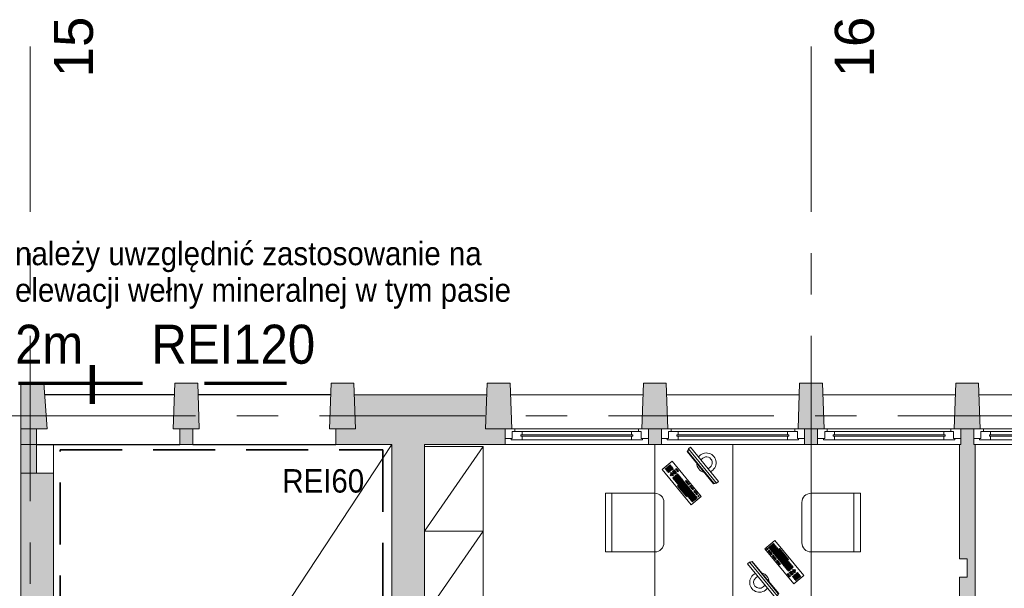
# Model space of a CAD drawing. Header units: centimetres. Extents: x -1737 to 22393, y -8842 to 3838.
# Tile 110 of 167: x -1234 to -477, y 3401 to 3838. Entities that reach past the tile are written whole.
import ezdxf

# ---------------------------------------------------------------- set-up
doc = ezdxf.new("R2010")
doc.units = ezdxf.units.CM
for name, pattern in [('Długa kreska', [142.875, 95.25, -47.625]), ('Hidden', [71.4375, 47.625, -23.8125]), ('Oś', [222.25, 127, -31.75, 31.75, -31.75])]:
    doc.linetypes.add(name, pattern=pattern)
for name, color, linetype, lineweight in [('A-AREA', 32, 'Continuous', 13), ('A-DETL', 90, 'Continuous', 9), ('A-GLAZ', 151, 'Continuous', 13), ('A-WALL', 113, 'Continuous', 13), ('A-WALL-PATT', 111, 'Continuous', 13), ('G-ANNO-TEXT', 231, 'Continuous', 13), ('I-FURN', 30, 'Continuous', 9), ('Q-SPCQ', 91, 'Continuous', 9), ('S-COLS', 52, 'Continuous', 13), ('S-GRID', 1, 'Continuous', 13), ('S-GRID-IDEN', 1, 'Continuous', 13), ('S-STRS', 31, 'Continuous', 13)]:
    doc.layers.add(name, color=color, linetype=linetype, lineweight=lineweight)
doc.styles.add('Arial', font='arial.ttf', dxfattribs={"width": 0.9, "height": 18})
doc.styles.add('Arial_4', font='arial.ttf', dxfattribs={"height": 30})
doc.styles.add('Arial_8', font='arial.ttf', dxfattribs={"width": 0.9, "height": 30})

# ---------------------------------------------------------------- blocks, each defined once
blk = doc.blocks.new('Pawilon A_rvt-1-3_piętro I __3_90 m_ - stan projektowany')
at = {"layer": 'S-GRID', "linetype": 'Oś'}
blk.add_line((-1177.97, 3533.33), (-1702.93, 3533.33), dxfattribs=at)
at = {"layer": 'S-GRID-IDEN', "insert": (-1177.84, 3557.39), "char_height": 30, "width": 12.6, "attachment_point": 5, "line_spacing_factor": 0.936439, "style": 'Arial_4'}
blk.add_mtext('\\pxqc,t4.23333,8.46667,12.7,16.93333,21.16667,25.4,29.63333,33.86667,38.1,42.33333,46.56667,50.8,55.03333,59.26667,63.5,67.73333,71.96667,76.2,80.43333,84.66667,88.9,93.13333,97.36667,101.6,105.83333,110.06667,114.3,118.53333,122.76667,127,131.23333,135.46667;{I}', dxfattribs=at)
blk = doc.blocks.new('M_Concrete-trapeze-Column - 175_200 x 350mm-1597659-3_piętro I __3_90 m_ - stan projektowany')
at = {"layer": 'S-COLS', "lineweight": 9}
blk.add_hatch(color=253, dxfattribs=at).paths.add_polyline_path([(-6, -17.5), (10, -17.5), (8.75, 17.5), (-8.75, 17.5), (-10, -17.5)], flags=0)
for p, q in [((-8.75, 17.5), (-10, -17.5)), ((8.75, 17.5), (-8.75, 17.5)), ((10, -17.5), (8.75, 17.5)), ((-5, -17.5), (5, -17.5))]:
    blk.add_line(p, q, dxfattribs=at)
blk = doc.blocks.new('M_Concrete-trapeze-Column - 175_200 x 350mm-1597913-3_piętro I __3_90 m_ - stan projektowany')
at = {"layer": 'S-COLS', "lineweight": 9}
blk.add_hatch(color=253, dxfattribs=at).paths.add_polyline_path([(5, 17.5), (-10, 17.5), (-8.75, -17.5), (8.75, -17.5), (10, 17.5)], flags=0)
for p, q in [((-10, 17.5), (10, 17.5)), ((-8.75, -17.5), (-10, 17.5)), ((10, 17.5), (8.75, -17.5)), ((8.75, -17.5), (-8.75, -17.5))]:
    blk.add_line(p, q, dxfattribs=at)
blk = doc.blocks.new('M_Concrete-trapeze-Column - 175_200 x 350mm-V1-3_piętro I __3_90 m_ - stan projektowany')
at = {"layer": 'S-COLS', "lineweight": 9}
blk.add_hatch(color=253, dxfattribs=at).paths.add_polyline_path([(10, 17.5), (-10, 17.5), (-8.75, -17.5), (8.75, -17.5), (9.81, 12.12)], flags=0)
for p, q in [((-8.75, -17.5), (-10, 17.5)), ((-5, 17.5), (10, 17.5)), ((10, 17.5), (8.75, -17.5)), ((8.75, -17.5), (-8.75, -17.5))]:
    blk.add_line(p, q, dxfattribs=at)
blk = doc.blocks.new('M_Concrete-trapeze-Column - 175_200 x 350mm-V2-3_piętro I __3_90 m_ - stan projektowany')
at = {"layer": 'S-COLS', "lineweight": 9}
blk.add_hatch(color=253, dxfattribs=at).paths.add_polyline_path([(-10, 17.5), (-8.75, -17.5), (8.75, -17.5), (10, 17.5), (-5, 17.5)], flags=0)
for p, q in [((-8.75, -17.5), (-10, 17.5)), ((-5, 17.5), (5, 17.5)), ((10, 17.5), (8.75, -17.5)), ((8.75, -17.5), (-8.75, -17.5))]:
    blk.add_line(p, q, dxfattribs=at)
blk = doc.blocks.new('M_Concrete-trapeze-Column - 175_200 x 350mm-V3-3_piętro I __3_90 m_ - stan projektowany')
at = {"layer": 'S-COLS', "lineweight": 9}
blk.add_hatch(color=253, dxfattribs=at).paths.add_polyline_path([(-5, -17.5), (10, -17.5), (8.75, 17.5), (-8.75, 17.5), (-10, -17.5)], flags=0)
for p, q in [((-8.75, 17.5), (-10, -17.5)), ((8.75, 17.5), (-8.75, 17.5)), ((10, -17.5), (8.75, 17.5)), ((-10, -17.5), (10, -17.5))]:
    blk.add_line(p, q, dxfattribs=at)
blk = doc.blocks.new('M_Concrete-trapeze 90 st-Column - 175_200 x 350mm-1599083-3_piętro I __3_90 m_ - stan projektowany')
at = {"layer": 'S-COLS', "lineweight": 9}
blk.add_hatch(color=253, dxfattribs=at).paths.add_polyline_path([(1.56, -17.5), (10, -17.5), (7.5, 17.5), (-10, 17.5), (-10, -17.5), (1.23, -17.5)], flags=0)
for p, q in [((7.5, 17.5), (-10, 17.5)), ((-10, 17.5), (-10, -17.5)), ((10, -17.5), (7.5, 17.5)), ((-10, -17.5), (10, -17.5))]:
    blk.add_line(p, q, dxfattribs=at)
blk = doc.blocks.new('krzesło - krzesło-823058-3_piętro I __3_90 m_ - stan projektowany')
at = {"layer": 'I-FURN'}
for p, q in [((-22.5, 22.5), (-22.5, -15.5)), ((22.5, 22.5), (-22.5, 22.5)), ((22.5, 17.5), (-22.5, 17.5)), ((22.5, -15.5), (22.5, 22.5)), ((-15.5, -22.5), (15.5, -22.5))]:
    blk.add_line(p, q, dxfattribs=at)
for centre, start, end in [((-15.5, -15.5), 180, 270), ((15.5, -15.5), 270, 0)]:
    blk.add_arc(centre, 7, start, end, dxfattribs=at)
blk = doc.blocks.new('biurko lekarskie 60x120 - biurko lekarskie 60x120-V8-3_piętro I __3_90 m_ - stan projektowany')
at = {"layer": 'I-FURN'}
for p, q in [((-76.23, 30), (43.77, 30)), ((-76.23, -30), (-76.23, 30)), ((-2.52, 2.15), (24.52, 24.38)), ((24.52, 24.38), (30.87, 16.66)), ((43.77, 30), (43.77, -30)), ((30.87, 16.66), (3.83, -5.57)), ((18.11, 16.27), (16.72, 15.13)), ((17.23, 14.51), (18.62, 15.65)), ((18.75, 15.5), (17.36, 14.35)), ((18.62, 15.65), (18.11, 16.27)), ((19.26, 14.88), (18.75, 15.5)), ((20.29, 16.77), (19.67, 16.26)), ((19.67, 16.26), (20.18, 15.64)), ((20.43, 18.17), (19.81, 17.67)), ((19.81, 17.67), (20.32, 17.05)), ((20.18, 15.64), (20.8, 16.15)), ((20.8, 16.15), (20.29, 16.77)), ((20.32, 17.05), (20.94, 17.56)), ((20.94, 17.56), (20.43, 18.17)), ((21.06, 17.4), (20.45, 16.89)), ((20.45, 16.89), (20.95, 16.28)), ((21.56, 15.22), (20.94, 14.71)), ((20.95, 16.28), (21.57, 16.78)), ((21.57, 16.78), (21.06, 17.4)), ((21.7, 16.63), (21.08, 16.12)), ((21.08, 16.12), (21.59, 15.5)), ((21.84, 18.04), (21.22, 17.53)), ((21.22, 17.53), (21.73, 16.91)), ((22.07, 14.6), (21.56, 15.22)), ((21.59, 15.5), (22.21, 16.01)), ((22.21, 16.01), (21.7, 16.63)), ((22.33, 15.86), (21.72, 15.35)), ((21.72, 15.35), (22.22, 14.73)), ((21.73, 16.91), (22.34, 17.42)), ((22.34, 17.42), (21.84, 18.04)), ((22.75, 20.08), (22.13, 19.57)), ((22.13, 19.57), (22.64, 18.95)), ((22.22, 14.73), (22.84, 15.24)), ((22.84, 15.24), (22.33, 15.86)), ((23.11, 16.49), (22.49, 15.98)), ((22.49, 15.98), (23, 15.37)), ((22.64, 18.95), (23.25, 19.46)), ((23.25, 19.46), (22.75, 20.08)), ((23.38, 19.31), (22.76, 18.8)), ((22.76, 18.8), (23.27, 18.18)), ((23.52, 20.71), (22.9, 20.21)), ((22.9, 20.21), (23.41, 19.59)), ((23, 15.37), (23.61, 15.87)), ((23.61, 15.87), (23.11, 16.49)), ((23.74, 15.72), (23.12, 15.21)), ((23.12, 15.21), (23.63, 14.59)), ((23.27, 18.18), (23.89, 18.69)), ((23.89, 18.69), (23.38, 19.31)), ((24.02, 18.53), (23.4, 18.03)), ((23.4, 18.03), (23.91, 17.41)), ((23.41, 19.59), (24.03, 20.1)), ((24.03, 20.1), (23.52, 20.71)), ((24.15, 19.94), (23.54, 19.43)), ((23.54, 19.43), (24.04, 18.82)), ((24.29, 21.35), (23.67, 20.84)), ((23.67, 20.84), (24.18, 20.22)), ((24.25, 15.1), (23.74, 15.72)), ((23.91, 17.41), (24.52, 17.92)), ((24.52, 17.92), (24.02, 18.53)), ((24.65, 17.76), (24.03, 17.25)), ((24.03, 17.25), (24.54, 16.64)), ((24.04, 18.82), (24.66, 19.32)), ((24.66, 19.32), (24.15, 19.94)), ((24.79, 19.17), (24.17, 18.66)), ((24.17, 18.66), (24.68, 18.04)), ((24.18, 20.22), (24.8, 20.73)), ((24.8, 20.73), (24.29, 21.35)), ((24.93, 20.58), (24.31, 20.07)), ((24.31, 20.07), (24.82, 19.45)), ((25.06, 21.99), (24.45, 21.48)), ((24.45, 21.48), (24.95, 20.86)), ((24.54, 16.64), (25.16, 17.14)), ((25.16, 17.14), (24.65, 17.76)), ((25.29, 16.99), (24.67, 16.48)), ((24.67, 16.48), (25.18, 15.86)), ((24.68, 18.04), (25.3, 18.55)), ((25.3, 18.55), (24.79, 19.17)), ((25.42, 18.4), (24.81, 17.89)), ((24.81, 17.89), (25.31, 17.27)), ((24.82, 19.45), (25.43, 19.96)), ((25.43, 19.96), (24.93, 20.58)), ((25.56, 19.81), (24.94, 19.3)), ((24.94, 19.3), (25.45, 18.68)), ((24.95, 20.86), (25.57, 21.37)), ((25.57, 21.37), (25.06, 21.99)), ((25.7, 21.21), (25.08, 20.7)), ((25.08, 20.7), (25.59, 20.09)), ((25.18, 15.86), (25.79, 16.37)), ((25.79, 16.37), (25.29, 16.99)), ((25.31, 17.27), (25.93, 17.78)), ((25.93, 17.78), (25.42, 18.4)), ((26.06, 17.63), (25.44, 17.12)), ((25.44, 17.12), (25.95, 16.5)), ((25.45, 18.68), (26.07, 19.19)), ((26.07, 19.19), (25.56, 19.81)), ((26.2, 19.03), (25.58, 18.52)), ((25.58, 18.52), (26.09, 17.91)), ((25.59, 20.09), (26.21, 20.59)), ((26.21, 20.59), (25.7, 21.21)), ((26.33, 20.44), (25.72, 19.93)), ((25.72, 19.93), (26.22, 19.31)), ((25.95, 16.5), (26.57, 17.01)), ((26.57, 17.01), (26.06, 17.63)), ((26.09, 17.91), (26.7, 18.41)), ((26.7, 18.41), (26.2, 19.03)), ((26.83, 18.26), (26.21, 17.75)), ((26.21, 17.75), (26.72, 17.13)), ((26.22, 19.31), (26.84, 19.82)), ((26.84, 19.82), (26.33, 20.44)), ((26.97, 19.67), (26.35, 19.16)), ((26.35, 19.16), (26.86, 18.54)), ((26.72, 17.13), (27.34, 17.64)), ((27.34, 17.64), (26.83, 18.26)), ((26.86, 18.54), (27.48, 19.05)), ((27.48, 19.05), (26.97, 19.67)), ((27.6, 18.9), (26.99, 18.39)), ((26.99, 18.39), (27.49, 17.77)), ((27.49, 17.77), (28.11, 18.28)), ((28.11, 18.28), (27.6, 18.9)), ((3.73, 5.74), (12.07, 12.6)), ((12.58, 11.98), (4.24, 5.12)), ((8.07, 8.01), (7.45, 7.5)), ((9.21, 6.62), (8.07, 8.01)), ((8.84, 8.65), (8.23, 8.14)), ((8.23, 8.14), (8.73, 7.52)), ((8.73, 7.52), (9.35, 8.03)), ((9.35, 8.03), (8.84, 8.65)), ((9.48, 7.87), (8.86, 7.37)), ((9.62, 9.28), (9, 8.77)), ((9, 8.77), (9.51, 8.16)), ((9.99, 7.26), (9.48, 7.87)), ((9.51, 8.16), (10.12, 8.66)), ((10.12, 8.66), (9.62, 9.28)), ((10.25, 8.51), (9.63, 8)), ((9.63, 8), (10.14, 7.38)), ((10.39, 9.92), (9.77, 9.41)), ((9.77, 9.41), (10.28, 8.79)), ((10.14, 7.38), (10.76, 7.89)), ((10.76, 7.89), (10.25, 8.51)), ((10.89, 7.74), (10.27, 7.23)), ((10.28, 8.79), (10.9, 9.3)), ((10.9, 9.3), (10.39, 9.92)), ((11.02, 9.15), (10.41, 8.64)), ((10.41, 8.64), (10.91, 8.02)), ((11.16, 10.55), (10.54, 10.04)), ((10.54, 10.04), (11.05, 9.43)), ((11.39, 7.12), (10.89, 7.74)), ((10.91, 8.02), (11.53, 8.53)), ((11.53, 8.53), (11.02, 9.15)), ((11.66, 8.37), (11.04, 7.86)), ((11.04, 7.86), (11.55, 7.25)), ((11.05, 9.43), (11.67, 9.93)), ((11.67, 9.93), (11.16, 10.55)), ((11.8, 9.78), (11.18, 9.27)), ((11.18, 9.27), (11.69, 8.65)), ((11.93, 11.19), (11.31, 10.68)), ((11.31, 10.68), (11.82, 10.06)), ((11.55, 7.25), (12.17, 7.75)), ((12.17, 7.75), (11.66, 8.37)), ((12.29, 7.6), (11.68, 7.09)), ((11.69, 8.65), (12.3, 9.16)), ((12.3, 9.16), (11.8, 9.78)), ((12.43, 9.01), (11.81, 8.5)), ((11.81, 8.5), (12.32, 7.88)), ((11.82, 10.06), (12.44, 10.57)), ((12.44, 10.57), (11.93, 11.19)), ((12.57, 10.42), (11.95, 9.91)), ((11.95, 9.91), (12.46, 9.29)), ((12.07, 12.6), (12.58, 11.98)), ((12.71, 11.82), (12.09, 11.31)), ((12.09, 11.31), (12.6, 10.7)), ((12.8, 6.98), (12.29, 7.6)), ((12.32, 7.88), (12.94, 8.39)), ((12.94, 8.39), (12.43, 9.01)), ((13.07, 8.24), (12.45, 7.73)), ((12.45, 7.73), (12.96, 7.11)), ((12.46, 9.29), (13.08, 9.8)), ((13.08, 9.8), (12.57, 10.42)), ((13.2, 9.64), (12.58, 9.13)), ((12.58, 9.13), (13.09, 8.52)), ((12.6, 10.7), (13.21, 11.2)), ((13.21, 11.2), (12.71, 11.82)), ((13.34, 11.05), (12.72, 10.54)), ((12.72, 10.54), (13.23, 9.92)), ((13.48, 12.46), (12.86, 11.95)), ((12.86, 11.95), (13.37, 11.33)), ((12.96, 7.11), (13.57, 7.62)), ((13.57, 7.62), (13.07, 8.24)), ((13.09, 8.52), (13.71, 9.02)), ((13.71, 9.02), (13.2, 9.64)), ((13.84, 8.87), (13.22, 8.36)), ((13.22, 8.36), (13.73, 7.74)), ((13.23, 9.92), (13.85, 10.43)), ((13.85, 10.43), (13.34, 11.05)), ((13.98, 10.28), (13.36, 9.77)), ((13.36, 9.77), (13.87, 9.15)), ((13.37, 11.33), (13.99, 11.84)), ((13.99, 11.84), (13.48, 12.46)), ((14.11, 11.69), (13.49, 11.18)), ((13.49, 11.18), (14, 10.56)), ((14.25, 13.09), (13.63, 12.58)), ((13.63, 12.58), (14.14, 11.97)), ((13.73, 7.74), (14.35, 8.25)), ((14.35, 8.25), (13.84, 8.87)), ((14.47, 8.1), (13.86, 7.59)), ((13.86, 7.59), (14.36, 6.97)), ((13.87, 9.15), (14.48, 9.66)), ((14.48, 9.66), (13.98, 10.28)), ((14.61, 9.51), (13.99, 9)), ((13.99, 9), (14.5, 8.38)), ((14, 10.56), (14.62, 11.07)), ((14.62, 11.07), (14.11, 11.69)), ((14.75, 10.91), (14.13, 10.41)), ((14.13, 10.41), (14.64, 9.79)), ((14.14, 11.97), (14.76, 12.48)), ((14.76, 12.48), (14.25, 13.09)), ((14.88, 12.32), (14.27, 11.81)), ((14.27, 11.81), (14.78, 11.19)), ((15.02, 13.73), (14.4, 13.22)), ((14.4, 13.22), (14.91, 12.6)), ((14.98, 7.48), (14.47, 8.1)), ((14.5, 8.38), (15.12, 8.89)), ((15.12, 8.89), (14.61, 9.51)), ((15.25, 8.73), (14.63, 8.23)), ((14.63, 8.23), (15.14, 7.61)), ((14.64, 9.79), (15.26, 10.3)), ((15.26, 10.3), (14.75, 10.91)), ((15.38, 10.14), (14.76, 9.63)), ((14.76, 9.63), (15.27, 9.01)), ((14.78, 11.19), (15.39, 11.7)), ((15.39, 11.7), (14.88, 12.32)), ((15.52, 11.55), (14.9, 11.04)), ((14.9, 11.04), (15.41, 10.42)), ((14.91, 12.6), (15.53, 13.11)), ((15.53, 13.11), (15.02, 13.73)), ((15.66, 12.96), (15.04, 12.45)), ((15.04, 12.45), (15.55, 11.83)), ((15.14, 7.61), (15.75, 8.12)), ((15.79, 14.36), (15.18, 13.86)), ((15.18, 13.86), (15.68, 13.24)), ((15.75, 8.12), (15.25, 8.73)), ((15.27, 9.01), (15.89, 9.52)), ((15.89, 9.52), (15.38, 10.14)), ((16.02, 9.37), (15.4, 8.86)), ((15.4, 8.86), (15.91, 8.24)), ((15.41, 10.42), (16.03, 10.93)), ((16.03, 10.93), (15.52, 11.55)), ((16.16, 10.78), (15.54, 10.27)), ((15.54, 10.27), (16.05, 9.65)), ((15.55, 11.83), (16.17, 12.34)), ((16.17, 12.34), (15.66, 12.96)), ((16.29, 12.18), (15.67, 11.68)), ((15.67, 11.68), (16.18, 11.06)), ((15.68, 13.24), (16.3, 13.75)), ((16.3, 13.75), (15.79, 14.36)), ((16.43, 13.59), (15.81, 13.08)), ((15.81, 13.08), (16.32, 12.46)), ((15.91, 8.24), (16.53, 8.75)), ((16.57, 15), (15.95, 14.49)), ((15.95, 14.49), (16.46, 13.87)), ((16.53, 8.75), (16.02, 9.37)), ((16.05, 9.65), (16.66, 10.16)), ((16.66, 10.16), (16.16, 10.78)), ((16.79, 10), (16.17, 9.5)), ((16.17, 9.5), (16.68, 8.88)), ((16.18, 11.06), (16.8, 11.57)), ((16.8, 11.57), (16.29, 12.18)), ((16.93, 11.41), (16.31, 10.9)), ((16.31, 10.9), (16.82, 10.29)), ((16.32, 12.46), (16.94, 12.97)), ((16.94, 12.97), (16.43, 13.59)), ((17.06, 12.82), (16.45, 12.31)), ((16.45, 12.31), (16.96, 11.69)), ((16.46, 13.87), (17.08, 14.38)), ((17.08, 14.38), (16.57, 15)), ((17.2, 14.23), (16.58, 13.72)), ((16.58, 13.72), (17.09, 13.1)), ((16.68, 8.88), (17.3, 9.39)), ((16.72, 15.13), (17.23, 14.51)), ((17.3, 9.39), (16.79, 10)), ((16.82, 10.29), (17.44, 10.79)), ((17.44, 10.79), (16.93, 11.41)), ((17.56, 10.64), (16.94, 10.13)), ((16.94, 10.13), (17.45, 9.51)), ((16.96, 11.69), (17.57, 12.2)), ((17.57, 12.2), (17.06, 12.82)), ((17.7, 12.05), (17.08, 11.54)), ((17.08, 11.54), (17.59, 10.92)), ((17.09, 13.1), (17.71, 13.61)), ((17.71, 13.61), (17.2, 14.23)), ((17.84, 13.45), (17.22, 12.95)), ((17.22, 12.95), (17.73, 12.33)), ((17.36, 14.35), (17.86, 13.74)), ((17.45, 9.51), (18.07, 10.02)), ((18.07, 10.02), (17.56, 10.64)), ((17.59, 10.92), (18.21, 11.43)), ((18.21, 11.43), (17.7, 12.05)), ((18.34, 11.27), (17.72, 10.77)), ((17.72, 10.77), (18.23, 10.15)), ((17.73, 12.33), (18.35, 12.84)), ((18.35, 12.84), (17.84, 13.45)), ((18.47, 12.68), (17.85, 12.17)), ((17.85, 12.17), (18.36, 11.56)), ((17.86, 13.74), (19.26, 14.88)), ((19.38, 14.72), (17.99, 13.58)), ((17.99, 13.58), (18.5, 12.96)), ((18.23, 10.15), (18.84, 10.66)), ((18.84, 10.66), (18.34, 11.27)), ((18.36, 11.56), (18.98, 12.06)), ((18.98, 12.06), (18.47, 12.68)), ((19.11, 11.91), (18.49, 11.4)), ((18.49, 11.4), (19, 10.78)), ((18.5, 12.96), (19.89, 14.11)), ((19.24, 13.32), (18.63, 12.81)), ((18.63, 12.81), (19.14, 12.19)), ((19, 10.78), (19.62, 11.29)), ((19.62, 11.29), (19.11, 11.91)), ((19.14, 12.19), (19.75, 12.7)), ((19.75, 12.7), (19.24, 13.32)), ((19.88, 12.54), (19.26, 12.04)), ((19.26, 12.04), (19.77, 11.42)), ((19.89, 14.11), (19.38, 14.72)), ((20.02, 13.95), (19.4, 13.44)), ((19.4, 13.44), (19.91, 12.83)), ((19.77, 11.42), (20.39, 11.93)), ((20.39, 11.93), (19.88, 12.54)), ((19.91, 12.83), (20.53, 13.33)), ((20.53, 13.33), (20.02, 13.95)), ((20.65, 13.18), (20.03, 12.67)), ((20.03, 12.67), (20.54, 12.05)), ((20.54, 12.05), (21.16, 12.56)), ((21.16, 12.56), (20.65, 13.18)), ((20.94, 14.71), (21.45, 14.1)), ((21.45, 14.1), (22.07, 14.6)), ((22.2, 14.45), (21.58, 13.94)), ((21.58, 13.94), (22.09, 13.32)), ((22.09, 13.32), (22.71, 13.83)), ((22.71, 13.83), (22.2, 14.45)), ((22.97, 15.08), (22.35, 14.58)), ((22.35, 14.58), (22.86, 13.96)), ((23.39, 12.84), (22.77, 12.33)), ((22.77, 12.33), (23.28, 11.72)), ((22.86, 13.96), (23.48, 14.47)), ((23.48, 14.47), (22.97, 15.08)), ((23.28, 11.72), (23.9, 12.22)), ((23.9, 12.22), (23.39, 12.84)), ((24.16, 13.48), (23.54, 12.97)), ((23.54, 12.97), (24.05, 12.35)), ((23.63, 14.59), (24.25, 15.1)), ((24.05, 12.35), (24.67, 12.86)), ((24.67, 12.86), (24.16, 13.48)), ((24.93, 14.11), (24.32, 13.6)), ((24.32, 13.6), (24.83, 12.99)), ((24.83, 12.99), (25.44, 13.49)), ((25.44, 13.49), (24.93, 14.11)), ((3.83, -5.57), (-2.52, 2.15)), ((1.12, 2.3), (-0.27, 1.15)), ((-0.27, 1.15), (0.24, 0.53)), ((0.24, 0.53), (1.63, 1.68)), ((1.75, 1.52), (0.36, 0.38)), ((0.36, 0.38), (0.87, -0.24)), ((0.87, -0.24), (2.26, 0.91)), ((2.39, 0.75), (1, -0.39)), ((1.63, 1.68), (1.12, 2.3)), ((1.89, 2.93), (1.27, 2.42)), ((1.27, 2.42), (1.78, 1.8)), ((1.51, -1.01), (2.9, 0.13)), ((2.26, 0.91), (1.75, 1.52)), ((1.78, 1.8), (2.4, 2.31)), ((2.4, 2.31), (1.89, 2.93)), ((2.53, 2.16), (1.91, 1.65)), ((1.91, 1.65), (2.42, 1.03)), ((2.66, 3.57), (2.05, 3.06)), ((2.05, 3.06), (2.55, 2.44)), ((2.9, 0.13), (2.39, 0.75)), ((2.42, 1.03), (3.03, 1.54)), ((3.03, 1.54), (2.53, 2.16)), ((3.16, 1.39), (2.54, 0.88)), ((2.54, 0.88), (3.05, 0.26)), ((2.55, 2.44), (3.17, 2.95)), ((3.17, 2.95), (2.66, 3.57)), ((3.3, 2.79), (2.68, 2.29)), ((2.68, 2.29), (3.19, 1.67)), ((3.44, 4.2), (2.82, 3.69)), ((2.82, 3.69), (3.33, 3.08)), ((3.05, 0.26), (3.67, 0.77)), ((3.67, 0.77), (3.16, 1.39)), ((3.8, 0.61), (3.18, 0.11)), ((3.18, 0.11), (3.69, -0.51)), ((3.19, 1.67), (3.81, 2.18)), ((3.81, 2.18), (3.3, 2.79)), ((3.93, 2.02), (3.32, 1.51)), ((3.32, 1.51), (3.82, 0.9)), ((3.33, 3.08), (3.94, 3.58)), ((3.94, 3.58), (3.44, 4.2)), ((4.07, 3.43), (3.45, 2.92)), ((3.45, 2.92), (3.96, 2.3)), ((4.21, 4.84), (3.59, 4.33)), ((3.59, 4.33), (4.1, 3.71)), ((4.24, 5.12), (3.73, 5.74)), ((4.31, 0), (3.8, 0.61)), ((3.82, 0.9), (4.44, 1.4)), ((4.44, 1.4), (3.93, 2.02)), ((4.57, 1.25), (3.95, 0.74)), ((3.95, 0.74), (4.46, 0.12)), ((3.96, 2.3), (4.58, 2.81)), ((4.58, 2.81), (4.07, 3.43)), ((4.71, 2.66), (4.09, 2.15)), ((4.09, 2.15), (4.6, 1.53)), ((4.1, 3.71), (4.72, 4.22)), ((4.72, 4.22), (4.21, 4.84)), ((4.84, 4.06), (4.23, 3.56)), ((4.23, 3.56), (4.73, 2.94)), ((4.98, 5.47), (4.36, 4.96)), ((4.36, 4.96), (4.87, 4.35)), ((4.46, 0.12), (5.08, 0.63)), ((5.08, 0.63), (4.57, 1.25)), ((5.2, 0.48), (4.59, -0.03)), ((4.6, 1.53), (5.21, 2.04)), ((5.21, 2.04), (4.71, 2.66)), ((5.34, 1.88), (4.72, 1.38)), ((4.72, 1.38), (5.23, 0.76)), ((4.73, 2.94), (5.35, 3.45)), ((5.35, 3.45), (4.84, 4.06)), ((5.48, 3.29), (4.86, 2.78)), ((4.86, 2.78), (5.37, 2.17)), ((4.87, 4.35), (5.49, 4.85)), ((5.49, 4.85), (4.98, 5.47)), ((5.62, 4.7), (5, 4.19)), ((5, 4.19), (5.51, 3.57)), ((5.75, 6.11), (5.14, 5.6)), ((5.14, 5.6), (5.64, 4.98)), ((5.71, -0.14), (5.2, 0.48)), ((5.23, 0.76), (5.85, 1.27)), ((5.85, 1.27), (5.34, 1.88)), ((5.98, 1.11), (5.36, 0.6)), ((5.36, 0.6), (5.87, -0.01)), ((5.37, 2.17), (5.99, 2.67)), ((5.99, 2.67), (5.48, 3.29)), ((6.11, 2.52), (5.5, 2.01)), ((5.5, 2.01), (6, 1.39)), ((5.51, 3.57), (6.12, 4.08)), ((6.12, 4.08), (5.62, 4.7)), ((6.25, 3.93), (5.63, 3.42)), ((5.63, 3.42), (6.14, 2.8)), ((5.64, 4.98), (6.26, 5.49)), ((6.26, 5.49), (5.75, 6.11)), ((6.39, 5.33), (5.77, 4.83)), ((5.77, 4.83), (6.28, 4.21)), ((5.87, -0.01), (6.48, 0.49)), ((5.91, 6.23), (6.53, 6.74)), ((6.42, 5.62), (5.91, 6.23)), ((6.48, 0.49), (5.98, 1.11)), ((6, 1.39), (6.62, 1.9)), ((6.62, 1.9), (6.11, 2.52)), ((6.75, 1.75), (6.13, 1.24)), ((6.13, 1.24), (6.64, 0.62)), ((6.14, 2.8), (6.76, 3.31)), ((6.76, 3.31), (6.25, 3.93)), ((6.89, 3.15), (6.27, 2.65)), ((6.27, 2.65), (6.78, 2.03)), ((6.28, 4.21), (6.9, 4.72)), ((6.9, 4.72), (6.39, 5.33)), ((7.02, 4.56), (6.41, 4.05)), ((6.41, 4.05), (6.91, 3.44)), ((7.03, 6.12), (6.42, 5.62)), ((6.53, 6.74), (7.03, 6.12)), ((6.54, 5.46), (7.16, 5.97)), ((7.05, 4.84), (6.54, 5.46)), ((6.64, 0.62), (7.26, 1.13)), ((7.3, 7.38), (6.68, 6.87)), ((6.68, 6.87), (7.19, 6.25)), ((7.26, 1.13), (6.75, 1.75)), ((6.78, 2.03), (7.39, 2.54)), ((7.39, 2.54), (6.89, 3.15)), ((7.52, 2.38), (6.9, 1.87)), ((6.9, 1.87), (7.41, 1.26)), ((6.91, 3.44), (7.53, 3.94)), ((7.53, 3.94), (7.02, 4.56)), ((7.66, 3.79), (7.04, 3.28)), ((7.04, 3.28), (7.55, 2.66)), ((7.67, 5.35), (7.05, 4.84)), ((7.16, 5.97), (7.67, 5.35)), ((7.18, 4.69), (7.8, 5.2)), ((7.69, 4.07), (7.18, 4.69)), ((7.19, 6.25), (7.81, 6.76)), ((7.81, 6.76), (7.3, 7.38)), ((7.93, 6.6), (7.32, 6.1)), ((7.32, 6.1), (7.82, 5.48)), ((7.94, 0.14), (7.32, -0.37)), ((7.41, 1.26), (8.03, 1.76)), ((7.45, 7.5), (7.96, 6.89)), ((8.03, 1.76), (7.52, 2.38)), ((7.55, 2.66), (8.17, 3.17)), ((8.17, 3.17), (7.66, 3.79)), ((8.29, 3.02), (7.68, 2.51)), ((7.68, 2.51), (8.18, 1.89)), ((8.3, 4.58), (7.69, 4.07)), ((7.8, 5.2), (8.3, 4.58)), ((7.81, 3.92), (8.43, 4.42)), ((8.32, 3.3), (7.81, 3.92)), ((7.82, 5.48), (8.44, 5.99)), ((8.44, 5.99), (7.93, 6.6)), ((8.45, -0.48), (7.94, 0.14)), ((8.57, 5.83), (7.95, 5.32)), ((7.95, 5.32), (8.46, 4.71)), ((7.96, 6.89), (8.58, 7.39)), ((8.71, 7.24), (8.09, 6.73)), ((8.09, 6.73), (8.6, 6.11)), ((8.18, 1.89), (8.8, 2.4)), ((8.8, 2.4), (8.29, 3.02)), ((8.94, 3.81), (8.32, 3.3)), ((8.43, 4.42), (8.94, 3.81)), ((8.45, 3.14), (9.07, 3.65)), ((8.96, 2.53), (8.45, 3.14)), ((8.46, 4.71), (9.08, 5.21)), ((9.08, 5.21), (8.57, 5.83)), ((9.2, 5.06), (8.59, 4.55)), ((8.59, 4.55), (9.09, 3.93)), ((8.6, 6.11), (9.21, 6.62)), ((9.34, 6.47), (8.72, 5.96)), ((8.72, 5.96), (9.23, 5.34)), ((8.86, 7.37), (9.37, 6.75)), ((9.49, 1.41), (8.87, 0.9)), ((8.87, 0.9), (9.38, 0.28)), ((9.57, 3.03), (8.96, 2.53)), ((9.07, 3.65), (9.57, 3.03)), ((9.09, 3.93), (9.71, 4.44)), ((9.71, 4.44), (9.2, 5.06)), ((9.84, 4.29), (9.22, 3.78)), ((9.22, 3.78), (9.73, 3.16)), ((9.23, 5.34), (9.85, 5.85)), ((9.85, 5.85), (9.34, 6.47)), ((9.98, 5.69), (9.36, 5.19)), ((9.36, 5.19), (9.87, 4.57)), ((9.37, 6.75), (9.99, 7.26)), ((9.38, 0.28), (10, 0.79)), ((10, 0.79), (9.49, 1.41)), ((10.11, 7.1), (9.5, 6.59)), ((9.5, 6.59), (10, 5.98)), ((9.64, 1.54), (10.26, 2.04)), ((10.15, 0.92), (9.64, 1.54)), ((9.73, 3.16), (10.35, 3.67)), ((10.35, 3.67), (9.84, 4.29)), ((9.87, 4.57), (10.48, 5.08)), ((10.48, 5.08), (9.98, 5.69)), ((10.61, 4.92), (9.99, 4.41)), ((9.99, 4.41), (10.5, 3.8)), ((10, 5.98), (10.62, 6.48)), ((10.62, 6.48), (10.11, 7.1)), ((10.75, 6.33), (10.13, 5.82)), ((10.13, 5.82), (10.64, 5.2)), ((10.77, 1.43), (10.15, 0.92)), ((10.26, 2.04), (10.77, 1.43)), ((10.27, 7.23), (10.78, 6.61)), ((11.03, 2.68), (10.41, 2.17)), ((10.41, 2.17), (10.92, 1.55)), ((10.5, 3.8), (11.12, 4.3)), ((11.12, 4.3), (10.61, 4.92)), ((10.64, 5.2), (11.26, 5.71)), ((11.26, 5.71), (10.75, 6.33)), ((11.38, 5.56), (10.77, 5.05)), ((10.77, 5.05), (11.27, 4.43)), ((10.78, 6.61), (11.39, 7.12)), ((11.52, 6.97), (10.9, 6.46)), ((10.9, 6.46), (11.41, 5.84)), ((10.92, 1.55), (11.54, 2.06)), ((11.54, 2.06), (11.03, 2.68)), ((11.8, 3.31), (11.19, 2.81)), ((11.19, 2.81), (11.69, 2.19)), ((11.27, 4.43), (11.89, 4.94)), ((11.89, 4.94), (11.38, 5.56)), ((11.41, 5.84), (12.03, 6.35)), ((12.03, 6.35), (11.52, 6.97)), ((12.16, 6.19), (11.54, 5.68)), ((11.54, 5.68), (12.05, 5.07)), ((11.68, 7.09), (12.18, 6.47)), ((11.69, 2.19), (12.31, 2.7)), ((12.31, 2.7), (11.8, 3.31)), ((12.05, 5.07), (12.66, 5.57)), ((12.66, 5.57), (12.16, 6.19)), ((12.18, 6.47), (12.8, 6.98)), ((12.93, 6.83), (12.31, 6.32)), ((12.31, 6.32), (12.82, 5.7)), ((13.35, 4.58), (12.73, 4.08)), ((12.73, 4.08), (13.24, 3.46)), ((12.82, 5.7), (13.44, 6.21)), ((13.44, 6.21), (12.93, 6.83)), ((13.7, 7.46), (13.08, 6.95)), ((13.08, 6.95), (13.59, 6.34)), ((13.24, 3.46), (13.86, 3.97)), ((13.86, 3.97), (13.35, 4.58)), ((14.12, 5.22), (13.5, 4.71)), ((13.5, 4.71), (14.01, 4.09)), ((13.54, -15.18), (38.3, 5.18)), ((13.59, 6.34), (14.21, 6.85)), ((14.21, 6.85), (13.7, 7.46)), ((13.99, -15.33), (38.36, 4.71)), ((14.01, 4.09), (14.63, 4.6)), ((14.06, -17.34), (40.32, 4.25)), ((14.63, 4.6), (14.12, 5.22)), ((14.89, 5.85), (14.28, 5.35)), ((14.28, 5.35), (14.78, 4.73)), ((14.36, 6.97), (14.98, 7.48)), ((14.78, 4.73), (15.4, 5.24)), ((15.4, 5.24), (14.89, 5.85)), ((15.67, 6.49), (15.05, 5.98)), ((15.05, 5.98), (15.56, 5.36)), ((41.59, 2.71), (15.33, -18.89)), ((15.56, 5.36), (16.17, 5.87)), ((16.17, 5.87), (15.67, 6.49)), ((38.3, 5.18), (40.32, 4.25)), ((38.36, 4.71), (39.99, 3.98)), ((40.32, 4.25), (41.59, 2.71)), ((1, -0.39), (1.51, -1.01)), ((2.25, -0.66), (1.63, -1.16)), ((1.63, -1.16), (2.14, -1.78)), ((2.14, -1.78), (2.76, -1.27)), ((2.76, -1.27), (2.25, -0.66)), ((2.89, -1.43), (2.27, -1.94)), ((2.27, -1.94), (2.78, -2.56)), ((3.02, -0.02), (2.41, -0.53)), ((2.41, -0.53), (2.91, -1.15)), ((2.78, -2.56), (3.4, -2.05)), ((3.4, -2.05), (2.89, -1.43)), ((2.91, -1.15), (3.53, -0.64)), ((3.53, -0.64), (3.02, -0.02)), ((3.66, -0.79), (3.04, -1.3)), ((3.04, -1.3), (3.55, -1.92)), ((4.08, -3.04), (3.46, -3.55)), ((3.46, -3.55), (3.97, -4.16)), ((3.55, -1.92), (4.17, -1.41)), ((4.17, -1.41), (3.66, -0.79)), ((3.69, -0.51), (4.31, 0)), ((4.43, -0.16), (3.81, -0.67)), ((3.81, -0.67), (4.32, -1.28)), ((3.97, -4.16), (4.59, -3.66)), ((4.59, -3.66), (4.08, -3.04)), ((4.32, -1.28), (4.94, -0.78)), ((4.94, -0.78), (4.43, -0.16)), ((4.59, -0.03), (5.09, -0.65)), ((5.63, -1.77), (5.01, -2.28)), ((5.01, -2.28), (5.52, -2.89)), ((5.09, -0.65), (5.71, -0.14)), ((5.52, -2.89), (6.13, -2.38)), ((6.13, -2.38), (5.63, -1.77)), ((6.4, -1.13), (5.78, -1.64)), ((5.78, -1.64), (6.29, -2.26)), ((6.29, -2.26), (6.91, -1.75)), ((6.91, -1.75), (6.4, -1.13)), ((7.17, -0.5), (6.55, -1)), ((6.55, -1), (7.06, -1.62)), ((7.06, -1.62), (7.68, -1.11)), ((7.68, -1.11), (7.17, -0.5)), ((7.32, -0.37), (7.83, -0.99)), ((7.83, -0.99), (8.45, -0.48)), ((33.21, -6.78), (31.94, -5.23)), ((26.25, -12.49), (24.98, -10.95)), ((14.06, -17.34), (13.54, -15.18)), ((14.39, -17.07), (13.99, -15.33)), ((15.33, -18.89), (14.06, -17.34)), ((43.77, -30), (-76.23, -30))]:
    blk.add_line(p, q, dxfattribs=at)
for radius, start, end in [(7.5, 92.56069, 166.30049), (7.5, 203.96458, 54.8966), (4.5, 219.43059, 39.43059)]:
    blk.add_arc((29.73, -9.63), radius, start, end, dxfattribs=at)
blk = doc.blocks.new('Szafa1 - 45 cm-2258331-3_piętro I __3_90 m_ - stan projektowany')
at = {"layer": 'Q-SPCQ'}
for p, q in [((-20, 57.5), (45, 12.5)), ((-20, 12.5), (-20, 57.5)), ((-20, 57.5), (45, 57.5)), ((45, 57.5), (45, 12.5))]:
    blk.add_line(p, q, dxfattribs=at)
blk = doc.blocks.new('Okno - automatyczna etykieta - 110x142-2493665-3_piętro I __3_90 m_ - stan projektowany')
at = {"layer": 'A-GLAZ'}
for p, q in [((-47.5, -7), (-55, -7)), ((-55, -7), (-55, -14.5)), ((-55, -7), (55, -7)), ((-47.5, -9), (-47.5, -7)), ((47.5, -7), (-47.5, -7)), ((55, -7), (47.5, -7)), ((47.5, -7), (47.5, -9)), ((55, -14.5), (55, -7)), ((-55, -14.5), (-49.5, -14.5)), ((-49.5, -14.5), (-50.5, -14.5)), ((-50.5, -14.5), (-50.5, -15.5)), ((-42, -9), (-49.5, -9)), ((-49.5, -9), (-49.5, -14.5)), ((-49.5, -14.5), (-49.5, -9)), ((-49.5, -9), (-47.5, -9)), ((43, -11.75), (-43, -11.75)), ((-43, -11.75), (-43, -12.75)), ((-43, -12.75), (-43, -11.75)), ((-43, -11.75), (-42, -11.75)), ((-43, -12.75), (43, -12.75)), ((-42, -12.75), (-43, -12.75)), ((-42, -11.75), (-42, -9)), ((42, -9), (-42, -9)), ((-42, -15.5), (-42, -12.75)), ((49.5, -9), (42, -9)), ((42, -9), (42, -11.75)), ((42, -11.75), (43, -11.75)), ((42, -12.75), (42, -15.5)), ((43, -12.75), (42, -12.75)), ((43, -12.75), (43, -11.75)), ((43, -11.75), (43, -12.75)), ((47.5, -9), (49.5, -9)), ((49.5, -14.5), (49.5, -9)), ((49.5, -9), (49.5, -14.5)), ((50.5, -14.5), (49.5, -14.5)), ((49.5, -14.5), (55, -14.5)), ((50.5, -15.5), (50.5, -14.5)), ((-50.5, -15.5), (-42, -15.5)), ((42, -15.5), (-42, -15.5)), ((42, -15.5), (50.5, -15.5))]:
    blk.add_line(p, q, dxfattribs=at)
blk = doc.blocks.new('Okno - automatyczna etykieta - 110x142-2493867-3_piętro I __3_90 m_ - stan projektowany')
at = {"layer": 'A-GLAZ'}
for p, q in [((-50.5, 15.5), (-42, 15.5)), ((-50.5, 14.5), (-50.5, 15.5)), ((-42, 15.5), (-42, 12.75)), ((42, 15.5), (-42, 15.5)), ((42, 15.5), (50.5, 15.5)), ((42, 12.75), (42, 15.5)), ((50.5, 15.5), (50.5, 14.5)), ((-55, 14.5), (-49.5, 14.5)), ((-55, 7), (-55, 14.5)), ((-49.5, 14.5), (-50.5, 14.5)), ((-49.5, 9), (-49.5, 14.5)), ((-49.5, 14.5), (-49.5, 9)), ((-42, 9), (-49.5, 9)), ((-49.5, 9), (-47.5, 9)), ((-47.5, 9), (-47.5, 7)), ((-43, 11.75), (-43, 12.75)), ((-43, 12.75), (43, 12.75)), ((-43, 12.75), (-43, 11.75)), ((-42, 12.75), (-43, 12.75)), ((43, 11.75), (-43, 11.75)), ((-43, 11.75), (-42, 11.75)), ((-42, 11.75), (-42, 9)), ((42, 9), (-42, 9)), ((43, 12.75), (42, 12.75)), ((42, 11.75), (43, 11.75)), ((42, 9), (42, 11.75)), ((49.5, 9), (42, 9)), ((43, 12.75), (43, 11.75)), ((43, 11.75), (43, 12.75)), ((47.5, 9), (49.5, 9)), ((47.5, 7), (47.5, 9)), ((49.5, 14.5), (49.5, 9)), ((50.5, 14.5), (49.5, 14.5)), ((49.5, 14.5), (55, 14.5)), ((49.5, 9), (49.5, 14.5)), ((55, 14.5), (55, 7)), ((-47.5, 7), (-55, 7)), ((-55, 7), (55, 7)), ((47.5, 7), (-47.5, 7)), ((55, 7), (47.5, 7))]:
    blk.add_line(p, q, dxfattribs=at)

msp = doc.modelspace()

# ---------------------------------------------------------------- hatches: boundary and pattern name
at = {"layer": 'A-WALL-PATT'}
h = msp.add_hatch(color=9, dxfattribs=at)
h.paths.add_polyline_path([(-150.62, 3511.33), (-140.62, 3511.33), (-140.62, 3523.33), (-150.62, 3523.33), (-150.62, 3515.83)], flags=0)
h.paths.add_polyline_path([(-745.12, 3511.33), (-740.62, 3511.33), (-740.62, 3523.33), (-750.62, 3523.33), (-750.62, 3511.33), (-746.12, 3511.33)], flags=0)
h.paths.add_polyline_path([(453.88, 3511.33), (459.38, 3511.33), (459.38, 3523.33), (449.38, 3523.33), (449.38, 3511.33)], flags=0)
h.paths.add_polyline_path([(-625.12, 3511.33), (-620.62, 3511.33), (-620.62, 3523.33), (-630.62, 3523.33), (-630.62, 3511.33)], flags=0)
h.paths.add_polyline_path([(-1110.62, 3511.33), (-1100.62, 3511.33), (-1100.62, 3523.33), (-1110.62, 3523.33)], flags=0)
h.paths.add_polyline_path([(-505.12, 3511.33), (-500.62, 3511.33), (-500.62, 3523.33), (-510.62, 3523.33), (-510.62, 3511.33), (-505.62, 3511.33)], flags=0)
h.paths.add_polyline_path([(339.38, 3511.33), (339.38, 3523.33), (329.38, 3523.33), (329.38, 3511.33), (334.88, 3511.33)], flags=0)
h.paths.add_polyline_path([(-385.12, 3511.33), (-380.62, 3511.33), (-380.62, 3523.33), (-390.62, 3523.33), (-390.62, 3511.33)], flags=0)
h.paths.add_polyline_path([(-1220.62, 3511.33), (-1220.62, 3523.33), (-1232.62, 3523.33), (-1232.62, 3511.33), (-1221.39, 3511.33)], flags=0)
h.paths.add_polyline_path([(213.88, 3511.33), (219.38, 3511.33), (219.34, 3523.33), (209.38, 3523.33), (209.38, 3511.33)], flags=0)
h.paths.add_polyline_path([(-265.12, 3511.33), (-260.62, 3511.33), (-260.62, 3523.33), (-270.62, 3523.33), (-270.62, 3511.33), (-266.12, 3511.33)], flags=0)
h.paths.add_polyline_path([(-922.62, 3511.33), (-860.62, 3511.33), (-860.62, 3523.33), (-875.62, 3523.33), (-874.69, 3549.33), (-976.55, 3549.33), (-975.62, 3523.33), (-990.62, 3523.33), (-990.62, 3511.33), (-947.62, 3511.33)], flags=0)
h.paths.add_polyline_path([(89.38, 3511.33), (99.38, 3511.33), (99.38, 3523.33), (89.38, 3523.33), (89.38, 3515.83)], flags=0)
h.paths.add_polyline_path([(-25.12, 3511.33), (-20.62, 3511.33), (-20.62, 3523.33), (-30.62, 3523.33), (-30.62, 3511.33), (-26.12, 3511.33)], flags=0)
for points in [[(-1221.39, 3489.33), (-1220.62, 3489.33), (-1220.62, 3511.33), (-1232.62, 3511.33), (-1232.62, 3489.33)], [(-947.62, 3116.33), (-922.62, 3116.33), (-922.62, 3511.33), (-947.62, 3511.33), (-947.62, 3332.02)], [(-499.62, 3423.33), (-499.62, 3511.33), (-511.62, 3511.33), (-511.62, 3423.33), (-500.62, 3423.33)], [(-500.62, 3409.33), (-499.62, 3409.33), (-499.62, 3423.33), (-505.62, 3423.33), (-505.62, 3409.33)], [(-499.62, 3116.33), (-499.62, 3409.33), (-511.62, 3409.33), (-511.62, 3116.33)]]:
    msp.add_hatch(color=9, dxfattribs=at).paths.add_polyline_path(points, flags=0)
h = msp.add_hatch(color=9, dxfattribs=at)
h.paths.add_polyline_path([(-1207.62, 2855.83), (-1207.62, 2872.83), (-1232.62, 2872.83), (-1232.62, 2855.83)], flags=0)
h.paths.add_polyline_path([(-1207.62, 3023.83), (-1207.62, 3489.33), (-1232.62, 3489.33), (-1232.62, 3023.83), (-1208.62, 3023.83)], flags=0)

# ---------------------------------------------------------------- linework, layer by layer
at = {"layer": 'A-AREA', "lineweight": 9}
msp.add_line((-1207.62, 3116.33), (-947.66, 3511.29), dxfattribs=at)
at = {"layer": 'A-DETL', "linetype": 'Długa kreska', "lineweight": 70}
msp.add_line((-1234.62, 3558.33), (-1028.62, 3558.33), dxfattribs=at)
at = {"layer": 'A-DETL', "linetype": 'Hidden', "lineweight": 35}
for p, q in [((-1202.56, 3507.06), (-954.56, 3507.06)), ((-1202.56, 2863.06), (-1202.56, 3507.06)), ((-954.56, 3507.06), (-954.56, 3081.33))]:
    msp.add_line(p, q, dxfattribs=at)
at = {"layer": 'A-WALL', "color": 250, "lineweight": 25}
for p, q in [((-1114.69, 3549.33), (-1214.48, 3549.33)), ((-994.69, 3549.33), (-1096.55, 3549.33)), ((-1220.62, 3511.33), (-1110.62, 3511.33)), ((-1100.62, 3511.33), (-990.62, 3511.33))]:
    msp.add_line(p, q, dxfattribs=at)
at = {"layer": 'A-WALL', "lineweight": 9}
for p, q in [((-874.69, 3549.33), (-976.55, 3549.33)), ((-856.55, 3549.33), (-754.69, 3549.33)), ((-736.55, 3549.33), (-634.69, 3549.33)), ((-616.55, 3549.33), (-514.69, 3549.33)), ((-496.55, 3549.33), (-394.69, 3549.33)), ((-1232.62, 3523.33), (-1232.62, 3023.83)), ((-1232.62, 3511.33), (-1220.62, 3511.33)), ((-1220.62, 3489.33), (-1220.62, 3511.33)), ((-1110.62, 3511.33), (-1100.62, 3511.33)), ((-990.62, 3511.33), (-947.62, 3511.33)), ((-947.62, 3511.33), (-947.62, 3091.33)), ((-510.62, 3511.33), (-922.62, 3511.33)), ((-922.62, 3313.33), (-922.62, 3511.33)), ((-860.62, 3511.33), (-860.62, 3515.83)), ((-750.62, 3515.83), (-750.62, 3511.33)), ((-740.62, 3511.33), (-740.62, 3515.83)), ((-630.62, 3515.83), (-630.62, 3511.33)), ((-620.62, 3511.33), (-620.62, 3515.83)), ((-511.62, 3511.33), (-511.62, 3423.33)), ((-510.62, 3515.83), (-510.62, 3511.33)), ((-500.62, 3511.33), (-500.62, 3515.83)), ((-30.62, 3511.33), (-500.62, 3511.33)), ((-499.62, 3116.33), (-499.62, 3511.33)), ((-1232.62, 3489.33), (-1207.62, 3489.33)), ((-1207.62, 3023.83), (-1207.62, 3489.33)), ((-511.62, 3423.33), (-505.62, 3423.33)), ((-505.62, 3423.33), (-505.62, 3409.33)), ((-505.62, 3409.33), (-511.62, 3409.33)), ((-511.62, 3409.33), (-511.62, 3116.33))]:
    msp.add_line(p, q, dxfattribs=at)
at = {"layer": 'A-WALL'}
for p, q in [((-1220.62, 3511.33), (-1220.62, 3523.33)), ((-1110.62, 3523.33), (-1110.62, 3511.33)), ((-1100.62, 3511.33), (-1100.62, 3523.33)), ((-990.62, 3523.33), (-990.62, 3511.33))]:
    msp.add_line(p, q, dxfattribs=at)
at = {"layer": 'S-GRID', "linetype": 'Oś'}
for p, q in [((-1225.62, 3816.92), (-1225.62, 2843.33)), ((-625.62, 3816.92), (-625.62, 2843.33)), ((-1225.62, 3533.33), (1983.25, 3533.33))]:
    msp.add_line(p, q, dxfattribs=at)
at = {"layer": 'S-STRS', "lineweight": 9}
msp.add_line((-1207.62, 3511.33), (-1207.62, 3489.33), dxfattribs=at)

# ---------------------------------------------------------------- block references
at = {"lineweight": 5}
msp.add_blockref('Pawilon A_rvt-1-3_piętro I __3_90 m_ - stan projektowany', (0, 0), dxfattribs=at)
at = {"layer": 'A-GLAZ'}
for p in [(-805.62, 3530.33), (-565.62, 3530.33)]:
    msp.add_blockref('Okno - automatyczna etykieta - 110x142-2493665-3_piętro I __3_90 m_ - stan projektowany', p, dxfattribs=at)
at = {"layer": 'A-GLAZ', "rotation": 180}
for p in [(-685.62, 3530.33), (-445.62, 3530.33)]:
    msp.add_blockref('Okno - automatyczna etykieta - 110x142-2493867-3_piętro I __3_90 m_ - stan projektowany', p, dxfattribs=at)
at = {"layer": 'I-FURN'}
for name, p, rotation in [('biurko lekarskie 60x120 - biurko lekarskie 60x120-V8-3_piętro I __3_90 m_ - stan projektowany', (-715.62, 3467.52), 90.00000000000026), ('biurko lekarskie 60x120 - biurko lekarskie 60x120-V8-3_piętro I __3_90 m_ - stan projektowany', (-655.62, 3435.05), 270.0000000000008), ('krzesło - krzesło-823058-3_piętro I __3_90 m_ - stan projektowany', (-761.12, 3451.29), 90.00000000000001), ('krzesło - krzesło-823058-3_piętro I __3_90 m_ - stan projektowany', (-610.12, 3451.29), 270.0000000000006)]:
    msp.add_blockref(name, p, dxfattribs=dict(at, rotation=rotation))
at = {"layer": 'Q-SPCQ', "rotation": 270.0000000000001}
for p in [(-935.12, 3489.83), (-935.12, 3424.83)]:
    msp.add_blockref('Szafa1 - 45 cm-2258331-3_piętro I __3_90 m_ - stan projektowany', p, dxfattribs=at)
at = {"layer": 'S-COLS', "lineweight": 9}
for name, p in [('M_Concrete-trapeze 90 st-Column - 175_200 x 350mm-1599083-3_piętro I __3_90 m_ - stan projektowany', (-1222.62, 3540.83)), ('M_Concrete-trapeze-Column - 175_200 x 350mm-V3-3_piętro I __3_90 m_ - stan projektowany', (-1105.62, 3540.83)), ('M_Concrete-trapeze-Column - 175_200 x 350mm-1597659-3_piętro I __3_90 m_ - stan projektowany', (-625.62, 3540.83)), ('M_Concrete-trapeze-Column - 175_200 x 350mm-1597659-3_piętro I __3_90 m_ - stan projektowany', (-505.62, 3540.83))]:
    msp.add_blockref(name, p, dxfattribs=at)
at = {"layer": 'S-COLS', "lineweight": 9, "rotation": 180}
for name, p in [('M_Concrete-trapeze-Column - 175_200 x 350mm-1597913-3_piętro I __3_90 m_ - stan projektowany', (-985.62, 3540.83)), ('M_Concrete-trapeze-Column - 175_200 x 350mm-V1-3_piętro I __3_90 m_ - stan projektowany', (-865.62, 3540.83)), ('M_Concrete-trapeze-Column - 175_200 x 350mm-V2-3_piętro I __3_90 m_ - stan projektowany', (-745.62, 3540.83))]:
    msp.add_blockref(name, p, dxfattribs=at)

# ---------------------------------------------------------------- texts
at = {"layer": 'G-ANNO-TEXT', "color": 1, "attachment_point": 1, "line_spacing_factor": 0.936439}
for s, insert, char_height, width, style in [('\\pt114.3,228.6,342.9,457.2,571.5,685.8,800.1,914.4,1028.7,1143,1257.3,1371.6,1485.9,1600.2,1714.5,1828.8,1943.1,2057.4,2171.7,2286,2400.3,2514.6,2628.9,2743.2,2857.5,2971.8,3086.1,3200.4,3314.7,3429,3543.3,3657.6;należy uwzględnić zastosowanie na elewacji wełny mineralnej w tym pasie', (-1237.18, 3666.98), 18, 398.88, 'Arial'), ('\\pxt3.81,7.62,11.43,15.24,19.05,22.86,26.67,30.48,34.29,38.1,41.91,45.72,49.53,53.34,57.15,60.96,64.77,68.58,72.39,76.2,80.01,83.82,87.63,91.44,95.25,99.06,102.87,106.68,110.49,114.3,118.11,121.92;{2m     REI120}', (-1237.18, 3603.28), 30, 238.7034, 'Arial_8'), ('\\pxt6.35,12.7,19.05,25.4,31.75,38.1,44.45,50.8,57.15,63.5,69.85,76.2,82.55,88.9,95.25,101.6,107.95,114.3,120.65,127,133.35,139.7,146.05,152.4,158.75,165.1,171.45,177.8,184.15,190.5,196.85,203.2;{REI60}', (-1031.84, 3492.33), 18, 62.5392, 'Arial')]:
    msp.add_mtext(s, dxfattribs=dict(at, insert=insert, char_height=char_height, width=width, style=style))
at = {"layer": 'S-GRID-IDEN', "char_height": 30, "width": 48.3, "attachment_point": 5, "rotation": 90, "line_spacing_factor": 0.936439, "style": 'Arial_4'}
for s, insert in [('\\pxqc,t4.23333,8.46667,12.7,16.93333,21.16667,25.4,29.63333,33.86667,38.1,42.33333,46.56667,50.8,55.03333,59.26667,63.5,67.73333,71.96667,76.2,80.43333,84.66667,88.9,93.13333,97.36667,101.6,105.83333,110.06667,114.3,118.53333,122.76667,127,131.23333,135.46667;{15}', (-1192.12, 3816.58)), ('\\pxqc,t4.23333,8.46667,12.7,16.93333,21.16667,25.4,29.63333,33.86667,38.1,42.33333,46.56667,50.8,55.03333,59.26667,63.5,67.73333,71.96667,76.2,80.43333,84.66667,88.9,93.13333,97.36667,101.6,105.83333,110.06667,114.3,118.53333,122.76667,127,131.23333,135.46667;{16}', (-592.12, 3816.58))]:
    msp.add_mtext(s, dxfattribs=dict(at, insert=insert))

doc.saveas('drawing.dxf')
